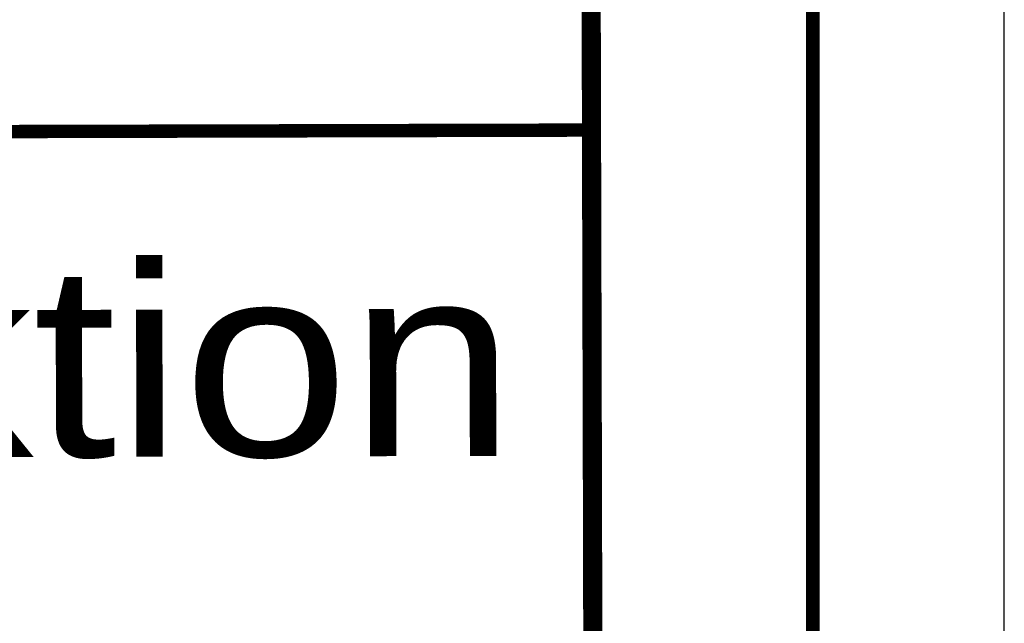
# Model space of a CAD drawing. Extents: x 0 to 1135, y 0 to 594.
# Tile 34 of 44: x 1109 to 1135, y 36 to 52. Entities that reach past the tile are written whole.
import ezdxf
from ezdxf.enums import TextEntityAlignment as Align

# ---------------------------------------------------------------- set-up
doc = ezdxf.new("R2010")
doc.units = 0
doc.header["$LTSCALE"] = 2
doc.header["$MEASUREMENT"] = 0
doc.linetypes.add('AUSGEZOGEN', pattern=[0])
doc.layers.add('LEGENDE', color=7, linetype='AUSGEZOGEN')
doc.layers.add('RAHMEN', color=250, linetype='AUSGEZOGEN')
doc.styles.add('UNIR-H', font='unir_h.shx', dxfattribs={"width": 0.8})

msp = doc.modelspace()

# ---------------------------------------------------------------- linework, layer by layer
at = {"layer": 'LEGENDE'}
for points, const_width in [([(1124.317, 10.922), (1124.136, 81.422)], 0.5), ([(1057.221, 48.5), (1124.221, 48.672)], 0.35)]:
    msp.add_lwpolyline(points, dxfattribs=dict(at, const_width=const_width))
at = {"layer": 'RAHMEN'}
msp.add_line((1135, 0), (1135, 594), dxfattribs=at)
at = {"layer": 'RAHMEN', "const_width": 0.35}
msp.add_lwpolyline([(25, 5), (1130, 5), (1130, 589), (25, 589), (25, 5)], dxfattribs=at)

# ---------------------------------------------------------------- texts
at = {"layer": 'LEGENDE', "style": 'UNIR-H', "width": 1.0947}
msp.add_text('Autobahndirektion', height=5, rotation=0.1472, dxfattribs=at).set_placement((1059.243, 40.005), (1122.242, 40.167), align=Align.FIT)

doc.saveas('drawing.dxf')
